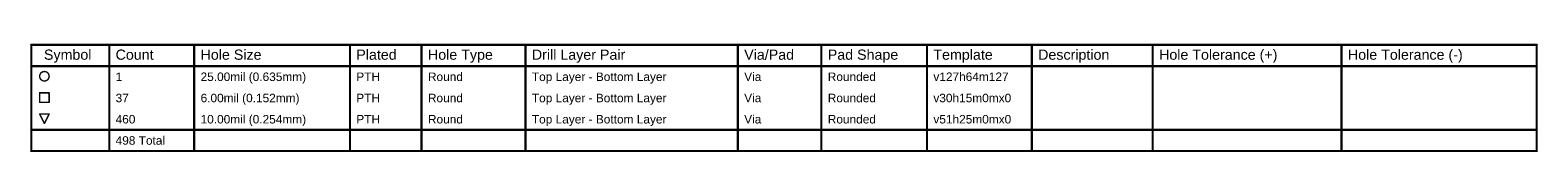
# Model space of a CAD drawing. Header units: inches. Extents: x -23 to 463, y -58 to 145.
# Tile 256 of 256: x 193 to 463, y 126 to 145. Entities that reach past the tile are written whole.
import ezdxf

# ---------------------------------------------------------------- set-up
doc = ezdxf.new("R2010")
doc.units = ezdxf.units.IN
doc.layers.add('Drill Drawing', color=1, linetype='Continuous')
doc.styles.add('Arial', font='txt', dxfattribs={"height": 0.2})

msp = doc.modelspace()

# ---------------------------------------------------------------- linework, layer by layer
at = {"layer": 'Drill Drawing'}
for points, const_width in [([(192.72, 144.77), (462.74, 144.77)], 0.381), ([(192.72, 125.72), (192.72, 144.77)], 0.381), ([(206.71, 125.72), (206.71, 144.77)], 0.381), ([(221.94, 125.72), (221.94, 144.77)], 0.381), ([(249.88, 125.72), (249.88, 144.77)], 0.381), ([(262.72, 125.72), (262.72, 144.77)], 0.381), ([(281.36, 125.72), (281.36, 144.77)], 0.381), ([(319.45, 125.72), (319.45, 144.77)], 0.381), ([(334.43, 125.72), (334.43, 144.77)], 0.381), ([(353.38, 125.72), (353.38, 144.77)], 0.381), ([(372.17, 125.72), (372.17, 144.77)], 0.381), ([(393.85, 125.72), (393.85, 144.77)], 0.381), ([(427.73, 125.72), (427.73, 144.77)], 0.381), ([(462.74, 125.72), (462.74, 144.77)], 0.381), ([(192.72, 140.96), (462.74, 140.96)], 0.381), ([(194.23, 136.17), (195.93, 136.17)], 0.254), ([(194.23, 134.48), (194.23, 136.17)], 0.254), ([(195.93, 134.48), (195.93, 136.17)], 0.254), ([(194.23, 134.48), (195.93, 134.48)], 0.254), ([(194.23, 132.36), (195.93, 132.36)], 0.254), ([(194.23, 132.36), (195.08, 130.67)], 0.254), ([(195.08, 130.67), (195.93, 132.36)], 0.254), ([(192.72, 129.53), (462.74, 129.53)], 0.381), ([(192.72, 125.72), (462.74, 125.72)], 0.381)]:
    msp.add_lwpolyline(points, dxfattribs=dict(at, const_width=const_width))
for points, const_width in [([(192.62, 144.77, 1), (192.81, 144.77, 1)], 0.191), ([(192.62, 144.77, 1), (192.81, 144.77, 1)], 0.191), ([(206.61, 144.77, 1), (206.8, 144.77, 1)], 0.191), ([(221.85, 144.77, 1), (222.04, 144.77, 1)], 0.191), ([(249.78, 144.77, 1), (249.97, 144.77, 1)], 0.191), ([(262.63, 144.77, 1), (262.82, 144.77, 1)], 0.191), ([(281.27, 144.77, 1), (281.46, 144.77, 1)], 0.191), ([(319.36, 144.77, 1), (319.55, 144.77, 1)], 0.191), ([(334.34, 144.77, 1), (334.53, 144.77, 1)], 0.191), ([(353.28, 144.77, 1), (353.47, 144.77, 1)], 0.191), ([(372.07, 144.77, 1), (372.26, 144.77, 1)], 0.191), ([(393.76, 144.77, 1), (393.95, 144.77, 1)], 0.191), ([(427.63, 144.77, 1), (427.82, 144.77, 1)], 0.191), ([(462.65, 144.77, 1), (462.84, 144.77, 1)], 0.191), ([(462.65, 144.77, 1), (462.84, 144.77, 1)], 0.191), ([(192.62, 140.96, 1), (192.81, 140.96, 1)], 0.191), ([(462.65, 140.96, 1), (462.84, 140.96, 1)], 0.191), ([(195.93, 139.14, 1), (194.23, 139.14, 1)], 0.254), ([(194.17, 139.14, 1), (194.3, 139.14, 1)], 0.127), ([(195.86, 139.14, 1), (195.99, 139.14, 1)], 0.127), ([(194.17, 136.17, 1), (194.3, 136.17, 1)], 0.127), ([(194.17, 136.17, 1), (194.3, 136.17, 1)], 0.127), ([(195.86, 136.17, 1), (195.99, 136.17, 1)], 0.127), ([(195.86, 136.17, 1), (195.99, 136.17, 1)], 0.127), ([(194.17, 134.48, 1), (194.3, 134.48, 1)], 0.127), ([(194.17, 134.48, 1), (194.3, 134.48, 1)], 0.127), ([(195.86, 134.48, 1), (195.99, 134.48, 1)], 0.127), ([(195.86, 134.48, 1), (195.99, 134.48, 1)], 0.127), ([(194.17, 132.36, 1), (194.3, 132.36, 1)], 0.127), ([(194.17, 132.36, 1), (194.3, 132.36, 1)], 0.127), ([(195.02, 130.67, 1), (195.14, 130.67, 1)], 0.127), ([(195.02, 130.67, 1), (195.14, 130.67, 1)], 0.127), ([(195.86, 132.36, 1), (195.99, 132.36, 1)], 0.127), ([(195.86, 132.36, 1), (195.99, 132.36, 1)], 0.127), ([(192.62, 129.53, 1), (192.81, 129.53, 1)], 0.191), ([(462.65, 129.53, 1), (462.84, 129.53, 1)], 0.191), ([(192.62, 125.72, 1), (192.81, 125.72, 1)], 0.191), ([(192.62, 125.72, 1), (192.81, 125.72, 1)], 0.191), ([(206.61, 125.72, 1), (206.8, 125.72, 1)], 0.191), ([(221.85, 125.72, 1), (222.04, 125.72, 1)], 0.191), ([(249.78, 125.72, 1), (249.97, 125.72, 1)], 0.191), ([(262.63, 125.72, 1), (262.82, 125.72, 1)], 0.191), ([(281.27, 125.72, 1), (281.46, 125.72, 1)], 0.191), ([(319.36, 125.72, 1), (319.55, 125.72, 1)], 0.191), ([(334.34, 125.72, 1), (334.53, 125.72, 1)], 0.191), ([(353.28, 125.72, 1), (353.47, 125.72, 1)], 0.191), ([(372.07, 125.72, 1), (372.26, 125.72, 1)], 0.191), ([(393.76, 125.72, 1), (393.95, 125.72, 1)], 0.191), ([(427.63, 125.72, 1), (427.82, 125.72, 1)], 0.191), ([(462.65, 125.72, 1), (462.84, 125.72, 1)], 0.191), ([(462.65, 125.72, 1), (462.84, 125.72, 1)], 0.191)]:
    msp.add_lwpolyline(points, format="xyb", close=True, dxfattribs=dict(at, const_width=const_width))

# ---------------------------------------------------------------- texts
at = {"layer": 'Drill Drawing', "style": 'Arial'}
for s, height, p in [('Symbol', 1.829, (195, 142.1)), ('Count', 1.829, (207.85, 142.1)), ('Hole Size', 1.829, (223.09, 142.1)), ('Plated', 1.829, (251.02, 142.1)), ('Hole Type', 1.829, (263.87, 142.1)), ('Drill Layer Pair', 1.8288, (282.51, 142.1)), ('Via/Pad', 1.829, (320.59, 142.1)), ('Pad Shape', 1.829, (335.58, 142.1)), ('Template', 1.829, (354.52, 142.1)), ('Description', 1.8288, (373.31, 142.1)), ('Hole Tolerance (+)', 1.8288, (395, 142.1)), ('Hole Tolerance (-)', 1.8288, (428.87, 142.1)), ('1', 1.52, (207.85, 138.29)), ('25.00mil (0.635mm)', 1.524, (223.09, 138.29)), ('PTH', 1.524, (251.02, 138.29)), ('Round', 1.524, (263.87, 138.29)), ('Top Layer - Bottom Layer', 1.524, (282.51, 138.29)), ('Via', 1.524, (320.59, 138.29)), ('Rounded', 1.524, (335.58, 138.29)), ('v127h64m127', 1.524, (354.52, 138.29)), ('37', 1.524, (207.85, 134.48)), ('6.00mil (0.152mm)', 1.524, (223.09, 134.48)), ('PTH', 1.524, (251.02, 134.48)), ('Round', 1.524, (263.87, 134.48)), ('Top Layer - Bottom Layer', 1.524, (282.51, 134.48)), ('Via', 1.524, (320.59, 134.48)), ('Rounded', 1.524, (335.58, 134.48)), ('v30h15m0mx0', 1.524, (354.52, 134.48)), ('460', 1.524, (207.85, 130.67)), ('10.00mil (0.254mm)', 1.524, (223.09, 130.67)), ('PTH', 1.524, (251.02, 130.67)), ('Round', 1.524, (263.87, 130.67)), ('Top Layer - Bottom Layer', 1.524, (282.51, 130.67)), ('Via', 1.524, (320.59, 130.67)), ('Rounded', 1.524, (335.58, 130.67)), ('v51h25m0mx0', 1.524, (354.52, 130.67)), ('498 Total', 1.524, (207.85, 126.86))]:
    msp.add_text(s, height=height, dxfattribs=at).set_placement(p)

doc.saveas('drawing.dxf')
